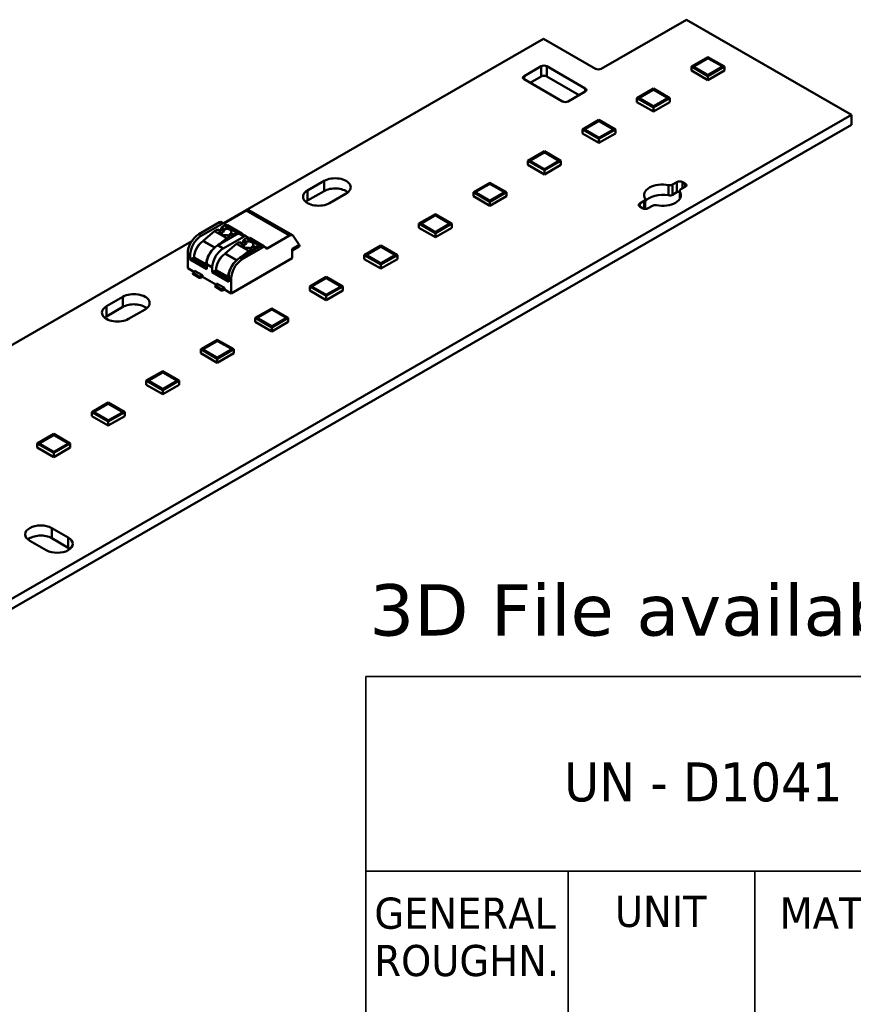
# Model space of a CAD drawing. Header units: millimetres. Extents: x 0 to 420, y 0 to 296.
# Tile 5 of 14: x 208 to 261, y 65 to 128. Entities that reach past the tile are written whole.
import ezdxf
from ezdxf.enums import TextEntityAlignment as Align

# ---------------------------------------------------------------- set-up
doc = ezdxf.new("R2010")
doc.units = ezdxf.units.MM
doc.layers.get('0').update_dxf_attribs({"lineweight": 25})
for name, color, linetype, lineweight in [('Sketch Geometry(ISO)', 7, 'Continuous', 50), ('Symbols(ISO)', 7, 'Continuous', 25), ('Visible Edges(ISO)', 7, 'Continuous', 50), ('Visible Tangent Edges(ISO)', 7, 'Continuous', 50)]:
    doc.layers.add(name, color=color, linetype=linetype, lineweight=lineweight)
doc.styles.add('LG.Philips.Title', font='verdana.ttf', dxfattribs={"width": 0.9})
doc.styles.add('Philips-tekst', font='verdana.ttf')
doc.styles.add('Text Style43', font='verdana.ttf', dxfattribs={"width": 0.9})
doc.styles.add('Text Style45', font='verdana.ttf', dxfattribs={"width": 0.9})
doc.styles.add('Text Style46', font='verdana.ttf', dxfattribs={"width": 0.9})
doc.styles.add('Text Style49', font='verdana.ttf', dxfattribs={"width": 0.9})
doc.styles.add('Text Style50', font='verdana.ttf', dxfattribs={"width": 0.9})

# ---------------------------------------------------------------- blocks, each defined once
blk = doc.blocks.new('Title Blocks Philips Lighting Electronics')
at = {"layer": 'Sketch Geometry(ISO)', "color": 7, "linetype": 'Continuous', "lineweight": 35}
for p, q in [((20, 86), (200, 86)), ((20, 86), (20, 10)), ((20, 73.5), (200, 73.5)), ((33, 39.5), (33, 73.5)), ((45, 73.5), (45, 32.505))]:
    blk.add_line(p, q, dxfattribs=at)
at = {"layer": 'Symbols(ISO)', "color": 7, "attachment_point": 7, "style": 'LG.Philips.Title'}
for s, insert, char_height in [('\\fVerdana|b0|i0;\\H2.5000;UN - D1041', (32.738, 77.929), 2.5), ('\\fVerdana|b0|i0;\\H2.0000;GENERAL', (20.549, 69.758), 2), ('\\fVerdana|b0|i0;\\H2.0000;UNIT', (36.006, 69.873), 2), ('\\fVerdana|b0|i0;\\H2.0000;MATERIAL', (46.582, 69.807), 2), ('\\fVerdana|b0|i0;\\H2.0000;ROUGHN.', (20.549, 66.717), 2)]:
    blk.add_mtext(s, dxfattribs=dict(at, insert=insert, char_height=char_height))
at = {"layer": 'Symbols(ISO)', "color": 7, "style": 'Text Style43', "width": 0.9}
for tag, p in [('<F3_ASSEMBLY_REFERENCE_ITEM_2>', (170.5, 83.886)), ('<F3_ASSEMBLY_REFERENCE_CODE_2>', (194.414, 83.851)), ('<F3_ASSEMBLY_REFERENCE_ITEM_1>', (170.465, 79.685)), ('<F3_ASSEMBLY_REFERENCE_CODE_1>', (194.42, 79.623)), ('<F3_ROUGHNESS>', (26.507, 64.469)), ('<F3_PATTERN_NO>', (175.629, 63.291)), ('<F3_REVISION_DATE_2>', (188.969, 31.988)), ('<F3_REVISION_DATE_3>', (188.969, 27.666)), ('<F3_REVISION_DATE_4>', (188.831, 23.893)), ('<F3_CAD_INDICATION>', (24.053, 11.938))]:
    blk.add_attdef(tag, text='', height=2, dxfattribs=at).set_placement(p, align=Align.MIDDLE_CENTER)
at = {"layer": 'Symbols(ISO)', "color": 7, "width": 0.9}
for tag, p, height, style in [('<F3_ANGLE_TOLERANCE_UP>_001', (113.753, 75.807), 2, 'Text Style43'), ('<F3_SCALE>_001', (24.443, 47.114), 2, 'Text Style43'), ('<F3_REVISION_DATE_1>_001', (181.547, 35.789), 2, 'Text Style43'), ('DESCRIPTION_001', (46.901, 30.187), 3.5, 'Text Style50'), ('STOCK_NUMBER_001', (134.641, 29.218), 3, 'Text Style45'), ('DESIGNER_001', (29.683, 19.073), 2, 'Text Style43'), ('Number_of_sheets_001', (116.295, 18.982), 2, 'Text Style43'), ('<F3_TITLE_BLOCK_TYPE>_001', (134.135, 18.954), 2, 'Text Style43'), ('Sheet_number_001', (149.986, 18.95), 2, 'Text Style43'), ('<F3_LANGUAGE_NO>_001', (167.83, 19.029), 2, 'Text Style43'), ('<COST_CENTER>_001', (179.21, 18.997), 2, 'Text Style43'), ('Sheet_Size_001', (193.054, 18.755), 2.5, 'Text Style46'), ('<F3_PROGRAM>_001', (92.389, 14.984), 2, 'Text Style43'), ('CREATION_DATE_001', (65.796, 10.977), 2, 'Text Style43')]:
    blk.add_attdef(tag, p, '', height=height, dxfattribs=dict(at, style=style))
at = {"layer": 'Symbols(ISO)', "color": 7, "style": 'Text Style43', "width": 0.9}
for tag, p in [('<F3_LINEAR_TOLERANCE_UP>', (82.338, 76.725)), ('<F3_SUPERSEEDS>', (71.006, 20.009)), ('<F3_DATA_FORMAT>', (35.878, 15.975)), ('<F3_PLATFORM>', (150.912, 15.974)), ('<F3_CHECK_NAME>', (51.653, 11.996))]:
    blk.add_attdef(tag, text='', height=2, dxfattribs=at).set_placement(p, align=Align.MIDDLE_LEFT)
at = {"layer": 'Symbols(ISO)', "color": 7, "width": 0.9}
for tag, height, style, p in [('<F3_MATERIAL_DESCRIPTION_LINE_1>', 2, 'Text Style43', (50.916, 68.188)), ('<F3_MATERIAL_DESCRIPTION_LINE_2>', 2, 'Text Style43', (50.975, 64.518)), ('<F3_TREATMENT_DESCRIPTION_LINE_1>', 2, 'Text Style43', (51.181, 50.77)), ('<F3_TREATMENT_DESCRIPTION_LINE_2>', 2, 'Text Style43', (51.238, 46.96)), ('<F3_PRODUCT_DESCRIPTION_LINE_2>', 3.505, 'Text Style49', (47.47, 27.853))]:
    blk.add_attdef(tag, text='', height=height, dxfattribs=dict(at, style=style)).set_placement(p, align=Align.TOP_LEFT)

msp = doc.modelspace()

# ---------------------------------------------------------------- linework, layer by layer
at = {"layer": 'Visible Edges(ISO)'}
for p, q in [((245.122, 125.024), (250.602, 128.18)), ((250.602, 128.18), (261.209, 122.072)), ((220.846, 115.116), (241.41, 126.958)), ((241.41, 126.958), (244.768, 125.024)), ((251.981, 125.778), (250.92, 125.167)), ((251.097, 125.208), (251.91, 125.676)), ((251.916, 125.673), (251.103, 125.204)), ((253.041, 125.167), (251.981, 125.778)), ((252.856, 125.206), (252.045, 125.673)), ((252.052, 125.676), (252.865, 125.208)), ((240.172, 124.555), (241.268, 125.187)), ((241.622, 125.187), (244.097, 123.761)), ((250.92, 125.167), (251.981, 124.556)), ((250.92, 124.906), (250.92, 125.167)), ((250.92, 124.906), (251.981, 124.295)), ((251.076, 125.144), (251.076, 125.167)), ((251.91, 124.658), (251.097, 125.127)), ((251.103, 125.13), (251.916, 124.662)), ((251.981, 124.556), (253.041, 125.167)), ((251.981, 124.295), (253.041, 124.906)), ((252.045, 124.662), (252.856, 125.129)), ((252.865, 125.127), (252.052, 124.658)), ((252.865, 125.208), (252.856, 125.124)), ((252.856, 125.129), (252.856, 125.206)), ((252.856, 125.121), (252.856, 125.129)), ((252.865, 125.208), (252.865, 125.127)), ((253.041, 124.906), (253.041, 125.167)), ((242.647, 122.927), (240.172, 124.352)), ((241.268, 124.533), (240.563, 124.127)), ((243.706, 123.333), (241.622, 124.533)), ((251.981, 124.295), (251.981, 124.556)), ((244.097, 123.558), (243.001, 122.927)), ((248.478, 123.761), (247.417, 123.15)), ((247.594, 123.191), (248.407, 123.659)), ((248.414, 123.656), (247.6, 123.187)), ((249.539, 123.15), (248.478, 123.761)), ((249.353, 123.189), (248.543, 123.656)), ((248.549, 123.659), (249.362, 123.191)), ((247.417, 123.15), (248.478, 122.539)), ((247.417, 122.889), (247.417, 123.15)), ((247.417, 122.889), (248.478, 122.278)), ((247.574, 123.127), (247.574, 123.15)), ((248.407, 122.641), (247.594, 123.109)), ((247.6, 123.113), (248.414, 122.645)), ((248.478, 122.539), (249.539, 123.15)), ((248.478, 122.278), (249.539, 122.889)), ((248.543, 122.645), (249.353, 123.111)), ((249.362, 123.109), (248.549, 122.641)), ((249.362, 123.191), (249.353, 123.107)), ((249.353, 123.111), (249.353, 123.189)), ((249.353, 123.104), (249.353, 123.111)), ((249.362, 123.191), (249.362, 123.109)), ((249.539, 122.889), (249.539, 123.15)), ((261.209, 122.072), (166.562, 67.568)), ((248.478, 122.278), (248.478, 122.539)), ((261.209, 122.072), (261.209, 121.418)), ((261.209, 121.418), (166.562, 66.914)), ((244.975, 121.744), (243.915, 121.133)), ((244.091, 121.174), (244.905, 121.642)), ((244.911, 121.638), (244.098, 121.17)), ((246.036, 121.133), (244.975, 121.744)), ((245.85, 121.172), (245.04, 121.638)), ((245.046, 121.642), (245.859, 121.174)), ((243.915, 121.133), (244.975, 120.522)), ((243.915, 120.871), (243.915, 121.133)), ((243.915, 120.871), (244.975, 120.261)), ((244.071, 121.109), (244.071, 121.133)), ((244.905, 120.624), (244.091, 121.092)), ((244.098, 121.096), (244.911, 120.628)), ((244.975, 120.522), (246.036, 121.133)), ((244.975, 120.261), (246.036, 120.871)), ((245.04, 120.628), (245.85, 121.094)), ((245.859, 121.092), (245.046, 120.624)), ((245.859, 121.174), (245.85, 121.09)), ((245.85, 121.094), (245.85, 121.172)), ((245.85, 121.087), (245.85, 121.094)), ((245.859, 121.174), (245.859, 121.092)), ((246.036, 120.871), (246.036, 121.133)), ((244.975, 120.261), (244.975, 120.522)), ((241.472, 119.727), (240.412, 119.116)), ((240.589, 119.157), (241.402, 119.625)), ((241.408, 119.621), (240.595, 119.153)), ((242.533, 119.116), (241.472, 119.727)), ((242.348, 119.155), (241.537, 119.621)), ((241.543, 119.625), (242.356, 119.157)), ((240.412, 119.116), (241.472, 118.505)), ((240.412, 118.854), (240.412, 119.116)), ((240.568, 119.092), (240.568, 119.116)), ((241.402, 118.607), (240.589, 119.075)), ((240.595, 119.079), (241.408, 118.61)), ((241.472, 118.505), (242.533, 119.116)), ((241.537, 118.61), (242.348, 119.077)), ((242.356, 119.075), (241.543, 118.607)), ((242.356, 119.157), (242.348, 119.073)), ((242.348, 119.077), (242.348, 119.155)), ((242.348, 119.07), (242.348, 119.077)), ((242.356, 119.157), (242.356, 119.075)), ((242.533, 118.854), (242.533, 119.116)), ((240.412, 118.854), (241.472, 118.243)), ((241.472, 118.243), (242.533, 118.854)), ((241.472, 118.243), (241.472, 118.505)), ((226.26, 117.216), (227.321, 117.827)), ((237.97, 117.71), (236.909, 117.099)), ((239.03, 117.099), (237.97, 117.71)), ((249.714, 117.59), (249.992, 117.75)), ((250.346, 117.75), (250.522, 117.648)), ((227.321, 117.173), (226.26, 116.562)), ((228.735, 117.012), (227.674, 116.401)), ((236.909, 117.099), (237.97, 116.488)), ((236.909, 116.837), (236.909, 117.099)), ((237.065, 117.075), (237.065, 117.099)), ((237.086, 117.139), (237.899, 117.608)), ((237.899, 116.59), (237.086, 117.058)), ((237.905, 117.604), (237.092, 117.136)), ((237.092, 117.062), (237.905, 116.593)), ((237.97, 116.488), (239.03, 117.099)), ((238.845, 117.137), (238.034, 117.604)), ((238.034, 116.593), (238.845, 117.06)), ((238.04, 117.608), (238.854, 117.139)), ((238.854, 117.058), (238.04, 116.59)), ((238.854, 117.139), (238.845, 117.056)), ((238.845, 117.06), (238.845, 117.137)), ((238.845, 117.053), (238.845, 117.06)), ((238.854, 117.139), (238.854, 117.058)), ((239.03, 116.837), (239.03, 117.099)), ((249.992, 117.096), (249.714, 116.936)), ((250.171, 117.183), (250.171, 116.663)), ((250.522, 117.445), (250.245, 117.285)), ((236.909, 116.837), (237.97, 116.226)), ((237.97, 116.226), (239.03, 116.837)), ((237.97, 116.226), (237.97, 116.488)), ((247.606, 116.376), (247.884, 116.536)), ((247.957, 116.638), (247.957, 116.028)), ((222.307, 115.923), (220.876, 115.099)), ((222.494, 115.941), (225.287, 114.333)), ((247.782, 116.071), (247.606, 116.172)), ((248.414, 116.231), (248.136, 116.071)), ((220.608, 115.169), (219.267, 114.397)), ((220.733, 115.182), (220.892, 115.09)), ((234.467, 115.692), (233.406, 115.082)), ((233.583, 115.122), (234.396, 115.591)), ((234.402, 115.587), (233.589, 115.119)), ((235.528, 115.082), (234.467, 115.692)), ((235.342, 115.12), (234.531, 115.587)), ((234.538, 115.591), (235.351, 115.122)), ((235.351, 115.122), (235.342, 115.039)), ((235.342, 115.043), (235.342, 115.12)), ((235.351, 115.122), (235.351, 115.041)), ((219.426, 114.305), (220.767, 115.078)), ((220.287, 114.598), (219.559, 113.974)), ((220.48, 114.698), (220.287, 114.598)), ((220.287, 114.598), (221.064, 114.15)), ((220.48, 114.698), (220.64, 114.606)), ((221.828, 114.467), (220.486, 113.695)), ((220.699, 114.719), (220.577, 114.642)), ((220.726, 114.839), (220.699, 114.719)), ((220.699, 114.719), (220.922, 114.591)), ((220.906, 114.954), (220.726, 114.839)), ((220.726, 114.839), (220.891, 114.744)), ((220.92, 115.064), (220.961, 115.005)), ((220.96, 114.961), (221.738, 114.513)), ((221.123, 114.976), (222.042, 114.447)), ((221.34, 114.486), (221.504, 114.391)), ((221.504, 114.391), (221.684, 114.506)), ((221.758, 114.471), (221.76, 114.428)), ((221.952, 114.479), (222.306, 114.276)), ((233.406, 115.082), (234.467, 114.471)), ((233.406, 114.82), (233.406, 115.082)), ((233.406, 114.82), (234.467, 114.209)), ((233.562, 115.058), (233.562, 115.082)), ((234.396, 114.573), (233.583, 115.041)), ((233.589, 115.044), (234.402, 114.576)), ((234.467, 114.471), (235.528, 115.082)), ((234.467, 114.209), (235.528, 114.82)), ((234.467, 114.209), (234.467, 114.471)), ((234.531, 114.576), (235.342, 115.043)), ((235.351, 115.041), (234.538, 114.573)), ((235.342, 115.036), (235.342, 115.043)), ((235.528, 114.82), (235.528, 115.082)), ((179.295, 91.188), (218.813, 113.945)), ((220.627, 113.776), (221.064, 114.15)), ((220.84, 113.491), (222.181, 114.263)), ((221.064, 114.15), (221.258, 114.25)), ((221.098, 114.342), (221.258, 114.25)), ((221.254, 114.4), (221.477, 114.271)), ((221.258, 114.25), (221.299, 114.162)), ((221.368, 114.202), (221.477, 114.271)), ((221.477, 114.271), (221.504, 114.391)), ((221.894, 113.883), (221.701, 113.784)), ((221.894, 113.883), (222.055, 113.791)), ((222.113, 113.905), (221.991, 113.827)), ((222.141, 114.025), (222.113, 113.905)), ((222.113, 113.905), (222.336, 113.776)), ((222.32, 114.139), (222.141, 114.025)), ((222.141, 114.025), (222.305, 113.93)), ((222.334, 114.249), (222.375, 114.191)), ((222.374, 114.146), (223.152, 113.698)), ((222.537, 114.162), (223.456, 113.633)), ((223.656, 113.483), (225.1, 114.315)), ((225.33, 114.294), (225.728, 113.726)), ((221.701, 113.784), (220.973, 113.16)), ((221.701, 113.784), (222.479, 113.336)), ((223.242, 113.653), (221.901, 112.88)), ((222.042, 112.961), (222.479, 113.336)), ((222.06, 112.789), (223.401, 113.561)), ((222.479, 113.336), (222.672, 113.435)), ((222.512, 113.528), (222.672, 113.435)), ((222.668, 113.586), (222.891, 113.457)), ((222.672, 113.435), (222.713, 113.348)), ((222.754, 113.672), (222.919, 113.577)), ((222.783, 113.388), (222.891, 113.457)), ((222.891, 113.457), (222.919, 113.577)), ((222.919, 113.577), (223.098, 113.691)), ((223.173, 113.657), (223.175, 113.614)), ((223.367, 113.665), (223.526, 113.573)), ((223.554, 113.547), (223.595, 113.489)), ((225.277, 113.466), (225.728, 113.726)), ((225.671, 113.592), (225.277, 113.365)), ((225.277, 113.466), (225.277, 112.863)), ((225.312, 113.372), (225.277, 113.351)), ((225.324, 113.393), (225.312, 113.372)), ((230.964, 113.675), (229.903, 113.065)), ((230.08, 113.105), (230.893, 113.573)), ((230.9, 113.57), (230.086, 113.102)), ((232.025, 113.065), (230.964, 113.675)), ((231.839, 113.103), (231.029, 113.57)), ((231.035, 113.573), (231.848, 113.105)), ((218.56, 113.172), (218.56, 112.212)), ((218.719, 112.774), (218.719, 113.081)), ((218.966, 112.917), (218.719, 112.774)), ((219.779, 112.163), (218.719, 112.774)), ((218.966, 112.917), (218.966, 112.835)), ((225.277, 112.863), (221.353, 110.603)), ((229.903, 113.065), (230.964, 112.454)), ((229.903, 112.803), (229.903, 113.065)), ((229.903, 112.803), (230.964, 112.192)), ((230.06, 113.041), (230.06, 113.065)), ((230.893, 112.556), (230.08, 113.024)), ((230.086, 113.027), (230.9, 112.559)), ((230.964, 112.454), (232.025, 113.065)), ((230.964, 112.192), (232.025, 112.803)), ((231.029, 112.559), (231.839, 113.026)), ((231.848, 113.024), (231.035, 112.556)), ((231.848, 113.105), (231.839, 113.021)), ((231.839, 113.026), (231.839, 113.103)), ((231.839, 113.019), (231.839, 113.026)), ((231.848, 113.105), (231.848, 113.024)), ((232.025, 112.803), (232.025, 113.065)), ((218.56, 112.212), (218.984, 111.967)), ((219.072, 112.018), (218.895, 111.917)), ((219.001, 112.059), (219.496, 111.774)), ((219.001, 111.978), (219.001, 112.059)), ((219.779, 112.326), (219.673, 112.265)), ((219.744, 112.387), (219.744, 112.469)), ((219.779, 112.47), (219.779, 112.163)), ((220.133, 111.96), (220.133, 112.266)), ((220.38, 112.102), (220.133, 111.96)), ((221.193, 111.349), (220.133, 111.96)), ((220.38, 112.103), (220.38, 112.021)), ((230.964, 112.192), (230.964, 112.454)), ((218.895, 111.917), (218.895, 111.855)), ((219.32, 111.672), (218.895, 111.917)), ((218.895, 111.855), (218.948, 111.825)), ((218.895, 111.855), (219.32, 111.611)), ((218.948, 111.825), (219.373, 111.58)), ((219.32, 111.672), (219.496, 111.774)), ((219.32, 111.611), (219.32, 111.672)), ((219.373, 111.58), (219.32, 111.611)), ((219.514, 111.662), (219.373, 111.58)), ((219.496, 111.774), (219.496, 111.672)), ((219.496, 111.672), (220.398, 111.153)), ((221.193, 111.512), (221.087, 111.451)), ((221.158, 111.573), (221.158, 111.655)), ((221.193, 111.655), (221.193, 111.349)), ((221.353, 110.603), (221.353, 111.564)), ((227.461, 111.658), (226.401, 111.047)), ((226.577, 111.088), (227.391, 111.556)), ((227.397, 111.553), (226.584, 111.085)), ((228.522, 111.047), (227.461, 111.658)), ((228.336, 111.086), (227.526, 111.553)), ((227.532, 111.556), (228.345, 111.088)), ((220.487, 111.204), (220.31, 111.102)), ((220.31, 111.102), (220.31, 111.041)), ((220.734, 110.858), (220.31, 111.102)), ((220.31, 111.041), (220.363, 111.01)), ((220.31, 111.041), (220.734, 110.797)), ((220.363, 111.01), (220.787, 110.766)), ((220.416, 111.245), (220.911, 110.96)), ((220.416, 111.163), (220.416, 111.245)), ((220.734, 110.858), (220.911, 110.96)), ((220.734, 110.797), (220.734, 110.858)), ((220.787, 110.766), (220.734, 110.797)), ((220.929, 110.847), (220.787, 110.766)), ((220.911, 110.96), (220.911, 110.858)), ((220.911, 110.858), (221.353, 110.603)), ((226.401, 111.047), (227.461, 110.437)), ((226.401, 110.786), (226.401, 111.047)), ((226.401, 110.786), (227.461, 110.175)), ((226.557, 111.024), (226.557, 111.047)), ((227.391, 110.538), (226.577, 111.007)), ((226.584, 111.01), (227.397, 110.542)), ((227.461, 110.437), (228.522, 111.047)), ((227.461, 110.175), (228.522, 110.786)), ((227.526, 110.542), (228.336, 111.009)), ((228.345, 111.007), (227.532, 110.538)), ((228.345, 111.088), (228.336, 111.004)), ((228.336, 111.009), (228.336, 111.086)), ((228.336, 111.002), (228.336, 111.009)), ((228.345, 111.088), (228.345, 111.007)), ((228.522, 110.786), (228.522, 111.047)), ((213.338, 109.774), (214.398, 110.385)), ((227.461, 110.175), (227.461, 110.437)), ((214.398, 109.731), (213.338, 109.12)), ((215.812, 109.571), (214.752, 108.96)), ((223.958, 109.641), (222.898, 109.03)), ((223.075, 109.071), (223.888, 109.539)), ((223.894, 109.536), (223.081, 109.067)), ((225.019, 109.03), (223.958, 109.641)), ((224.834, 109.069), (224.023, 109.536)), ((224.029, 109.539), (224.842, 109.071)), ((222.898, 109.03), (223.958, 108.419)), ((222.898, 108.769), (222.898, 109.03)), ((222.898, 108.769), (223.958, 108.158)), ((223.054, 109.007), (223.054, 109.03)), ((223.888, 108.521), (223.075, 108.99)), ((223.081, 108.993), (223.894, 108.525)), ((223.958, 108.419), (225.019, 109.03)), ((223.958, 108.158), (225.019, 108.769)), ((224.023, 108.525), (224.834, 108.992)), ((224.842, 108.99), (224.029, 108.521)), ((224.842, 109.071), (224.834, 108.987)), ((224.834, 108.992), (224.834, 109.069)), ((224.834, 108.984), (224.834, 108.992)), ((224.842, 109.071), (224.842, 108.99)), ((225.019, 108.769), (225.019, 109.03)), ((223.958, 108.158), (223.958, 108.419)), ((220.456, 107.624), (219.395, 107.013)), ((219.572, 107.054), (220.385, 107.522)), ((220.391, 107.519), (219.578, 107.05)), ((221.516, 107.013), (220.456, 107.624)), ((221.331, 107.052), (220.52, 107.519)), ((220.526, 107.522), (221.34, 107.054)), ((219.395, 107.013), (220.456, 106.402)), ((219.395, 106.752), (219.395, 107.013)), ((219.551, 106.99), (219.551, 107.013)), ((220.385, 106.504), (219.572, 106.972)), ((219.578, 106.976), (220.391, 106.508)), ((220.456, 106.402), (221.516, 107.013)), ((220.52, 106.508), (221.331, 106.974)), ((221.34, 106.972), (220.526, 106.504)), ((221.34, 107.054), (221.331, 106.97)), ((221.331, 106.974), (221.331, 107.052)), ((221.331, 106.967), (221.331, 106.974)), ((221.34, 107.054), (221.34, 106.972)), ((221.516, 106.752), (221.516, 107.013)), ((219.395, 106.752), (220.456, 106.141)), ((220.456, 106.141), (221.516, 106.752)), ((220.456, 106.141), (220.456, 106.402)), ((216.953, 105.607), (215.892, 104.996)), ((218.014, 104.996), (216.953, 105.607)), ((215.892, 104.996), (216.953, 104.385)), ((215.892, 104.734), (215.892, 104.996)), ((216.048, 104.972), (216.048, 104.996)), ((216.069, 105.037), (216.882, 105.505)), ((216.888, 105.501), (216.075, 105.033)), ((216.953, 104.385), (218.014, 104.996)), ((217.828, 105.035), (217.017, 105.501)), ((217.024, 105.505), (217.837, 105.037)), ((217.837, 105.037), (217.828, 104.953)), ((217.828, 104.957), (217.828, 105.035)), ((217.837, 105.037), (217.837, 104.955)), ((218.014, 104.734), (218.014, 104.996)), ((215.892, 104.734), (216.953, 104.124)), ((216.882, 104.487), (216.069, 104.955)), ((216.075, 104.959), (216.888, 104.491)), ((216.953, 104.124), (218.014, 104.734)), ((216.953, 104.124), (216.953, 104.385)), ((217.017, 104.491), (217.828, 104.957)), ((217.837, 104.955), (217.024, 104.487)), ((217.828, 104.95), (217.828, 104.957)), ((213.45, 103.59), (212.389, 102.979)), ((212.566, 103.02), (213.379, 103.488)), ((213.386, 103.484), (212.572, 103.016)), ((214.511, 102.979), (213.45, 103.59)), ((214.325, 103.018), (213.515, 103.484)), ((213.521, 103.488), (214.334, 103.02)), ((212.389, 102.979), (213.45, 102.368)), ((212.389, 102.717), (212.389, 102.979)), ((212.389, 102.717), (213.45, 102.106)), ((212.546, 102.955), (212.546, 102.979)), ((213.379, 102.47), (212.566, 102.938)), ((212.572, 102.942), (213.386, 102.473)), ((213.45, 102.368), (214.511, 102.979)), ((213.45, 102.106), (214.511, 102.717)), ((213.515, 102.473), (214.325, 102.94)), ((214.334, 102.938), (213.521, 102.47)), ((214.334, 103.02), (214.325, 102.936)), ((214.325, 102.94), (214.325, 103.018)), ((214.325, 102.933), (214.325, 102.94)), ((214.334, 103.02), (214.334, 102.938)), ((214.511, 102.717), (214.511, 102.979)), ((213.45, 102.106), (213.45, 102.368)), ((209.947, 101.573), (208.887, 100.962)), ((209.063, 101.002), (209.877, 101.471)), ((209.883, 101.467), (209.07, 100.999)), ((211.008, 100.962), (209.947, 101.573)), ((210.822, 101), (210.012, 101.467)), ((210.018, 101.471), (210.831, 101.002)), ((208.887, 100.962), (209.947, 100.351)), ((208.887, 100.7), (208.887, 100.962)), ((208.887, 100.7), (209.947, 100.089)), ((209.043, 100.938), (209.043, 100.962)), ((209.877, 100.453), (209.063, 100.921)), ((209.07, 100.925), (209.883, 100.456)), ((209.947, 100.351), (211.008, 100.962)), ((209.947, 100.089), (211.008, 100.7)), ((210.012, 100.456), (210.822, 100.923)), ((210.831, 100.921), (210.018, 100.453)), ((210.831, 101.002), (210.822, 100.919)), ((210.822, 100.923), (210.822, 101)), ((210.822, 100.916), (210.822, 100.923)), ((210.831, 101.002), (210.831, 100.921)), ((211.008, 100.7), (211.008, 100.962)), ((209.947, 100.089), (209.947, 100.351)), ((209.82, 95.533), (210.88, 94.922)), ((210.88, 94.268), (209.82, 94.879)), ((209.466, 94.107), (208.405, 94.718))]:
    msp.add_line(p, q, dxfattribs=at)
for centre, major_axis, ratio, start_param, end_param in [((241.445, 125.085), (-0.25, 0), 0.575862, 3.926991, 5.497787), ((251.981, 125.636), (0.1, 0), 0.575862, 0.785398, 2.356194), ((251.981, 125.636), (-0.0913, 0), 0.575862, 3.926991, 5.497787), ((241.445, 124.431), (0.25, 0), 0.575862, 0.785398, 2.356194), ((244.945, 125.126), (0.25, 0), 0.575862, 3.926991, 5.497787), ((251.168, 125.167), (-0.1, 0), 0.575862, 5.497787, 7.068583), ((251.168, 125.167), (-0.0913, 0), 0.575862, 5.497787, 7.068583), ((251.981, 124.699), (-0.1, 0), 0.575862, 0.785398, 2.356194), ((251.981, 124.699), (0.0913, 0), 0.575862, 3.926991, 5.497787), ((240.349, 124.454), (-0.25, 0), 0.575862, 5.497787, 7.068583), ((243.92, 123.66), (0.25, 0), 0.575862, 5.497787, 7.068583), ((248.478, 123.618), (0.1, 0), 0.575862, 0.785398, 2.356194), ((248.478, 123.618), (-0.0913, 0), 0.575862, 3.926991, 5.497787), ((242.824, 123.028), (0.25, 0), 0.575862, 3.926991, 5.497787), ((247.665, 123.15), (-0.1, 0), 0.575862, 5.497787, 7.068583), ((247.665, 123.15), (-0.0913, 0), 0.575862, 5.497787, 7.068583), ((248.478, 122.682), (-0.1, 0), 0.575862, 0.785398, 2.356194), ((248.478, 122.682), (0.0913, 0), 0.575862, 3.926991, 5.497787), ((244.975, 121.601), (0.1, 0), 0.575862, 0.785398, 2.356194), ((244.975, 121.601), (-0.0913, 0), 0.575862, 3.926991, 5.497787), ((244.162, 121.133), (-0.1, 0), 0.575862, 5.497787, 7.068583), ((244.162, 121.133), (-0.0913, 0), 0.575862, 5.497787, 7.068583), ((244.975, 120.665), (-0.1, 0), 0.575862, 0.785398, 2.356194), ((244.975, 120.665), (0.0913, 0), 0.575862, 3.926991, 5.497787), ((241.472, 119.584), (0.1, 0), 0.575862, 0.785398, 2.356194), ((241.472, 119.584), (-0.0913, 0), 0.575862, 3.926991, 5.497787), ((240.659, 119.116), (-0.1, 0), 0.575862, 5.497787, 7.068583), ((240.659, 119.116), (-0.0913, 0), 0.575862, 5.497787, 7.068583), ((241.472, 118.648), (-0.1, 0), 0.575862, 0.785398, 2.356194), ((241.472, 118.648), (0.0913, 0), 0.575862, 3.926991, 5.497787), ((228.028, 117.419), (1, 0), 0.575862, 5.497787, 8.63938), ((237.97, 117.567), (0.1, 0), 0.575862, 0.785398, 2.356194), ((249.064, 116.91), (-1.188, 0), 0.575862, 4.376788, 6.618787), ((250.169, 117.648), (0.25, 0), 0.575862, 0.785398, 2.356194), ((250.346, 117.547), (0.25, 0), 0.575862, 5.497787, 7.068583), ((226.967, 116.809), (-1, 0), 0.575862, 5.497787, 8.63938), ((228.028, 116.765), (-1, 0), 0.575862, 3.745517, 5.497787), ((237.156, 117.099), (-0.1, 0), 0.575862, 5.497787, 7.068583), ((237.156, 117.099), (-0.0913, 0), 0.575862, 5.497787, 7.068583), ((237.97, 117.567), (-0.0913, 0), 0.575862, 3.926991, 5.497787), ((249.064, 116.256), (-1.188, 0), 0.575862, 4.376788, 5.913574), ((249.064, 116.91), (1.187, 0), 0.575862, 4.376788, 6.618787), ((249.538, 117.692), (0.25, 0), 0.575862, 4.376788, 5.497787), ((250.169, 116.994), (-0.25, 0), 0.575862, 4.702585, 5.497787), ((250.421, 117.183), (-0.25, 0), 0.575862, 5.497787, 6.618787), ((226.967, 116.155), (-1, 0), 0.575862, 5.497787, 5.67926), ((237.97, 116.63), (-0.1, 0), 0.575862, 0.785398, 2.356194), ((237.97, 116.63), (0.0913, 0), 0.575862, 3.926991, 5.497787), ((247.782, 116.274), (-0.25, 0), 0.575862, 5.497787, 7.068583), ((247.707, 116.638), (0.25, 0), 0.575862, 5.497787, 6.618787), ((249.538, 117.038), (-0.25, 0), 0.575862, 1.235195, 2.356194), ((222.307, 115.616), (0.187, 0.325), 0.578093, 0, 0.783464), ((247.959, 116.172), (-0.25, 0), 0.575862, 0.785398, 2.356194), ((248.591, 116.129), (-0.25, 0), 0.575862, 4.376788, 5.497787), ((220.608, 114.965), (0.125, 0.217), 0.578093, 0, 0.783464), ((220.767, 114.873), (0.125, 0.217), 0.578093, 6.019452, 7.06665), ((233.654, 115.082), (-0.1, 0), 0.575862, 5.497787, 7.068583), ((233.654, 115.082), (-0.0913, 0), 0.575862, 5.497787, 7.068583), ((234.467, 115.55), (0.1, 0), 0.575862, 0.785398, 2.356194), ((234.467, 115.55), (-0.0913, 0), 0.575862, 3.926991, 5.497787), ((220.982, 114.532), (-0.36, 0.016), 0.544817, 5.980218, 8.206446), ((220.846, 114.524), (0.244, -0.229), 0.30713, 4.052572, 4.586705), ((220.999, 114.439), (-0.266, -0.012), 0.605328, 4.977966, 5.956807), ((220.995, 114.538), (0.36, 0.017), 0.605328, 5.965464, 8.116742), ((221.137, 114.71), (-0.072, 0.326), 0.721199, 1.306561, 1.780088), ((220.91, 114.874), (0.0499, 0.0867), 0.578093, 0, 0.835824), ((221.022, 115.082), (-0.0499, -0.0867), 0.578093, 6.019452, 6.45117), ((221.052, 114.936), (0.1, 0), 0.575862, 0.785398, 1.740715), ((221.137, 114.71), (0.072, -0.326), 0.721199, 0.194422, 0.667949), ((221.688, 114.426), (0.0499, 0.0867), 0.578093, 5.548213, 7.11901), ((221.828, 114.263), (0.125, 0.217), 0.578093, 0, 0.783464), ((234.467, 114.613), (-0.1, 0), 0.575862, 0.785398, 2.356194), ((234.467, 114.613), (0.0913, 0), 0.575862, 3.926991, 5.497787), ((219.267, 113.579), (-0.499, -0.867), 0.578093, 3.925057, 5.495853), ((219.426, 113.488), (0.499, 0.867), 0.578093, 0.783464, 2.354261), ((219.585, 113.273), (-0.437, -0.758), 0.578093, 3.987226, 5.495853), ((219.542, 114.044), (-0.0499, -0.0867), 0.578093, 0.845633, 1.02156), ((220.999, 114.439), (0.266, 0.012), 0.605328, 5.293521, 5.962647), ((221.971, 114.406), (0.1, 0), 0.575862, 0.081415, 0.785398), ((222.181, 114.059), (0.125, 0.217), 0.578093, 6.019452, 7.06665), ((222.409, 113.724), (0.36, 0.017), 0.605328, 5.965464, 8.116742), ((222.551, 113.895), (-0.072, 0.326), 0.721199, 1.306561, 1.780088), ((222.324, 114.06), (0.0499, 0.0867), 0.578093, 0, 0.835824), ((222.436, 114.267), (-0.0499, -0.0867), 0.578093, 6.019452, 6.45117), ((222.466, 114.121), (0.1, 0), 0.575862, 0.785398, 1.740715), ((225.1, 114.008), (0.187, 0.325), 0.578093, 6.019452, 7.06665), ((219.443, 113.338), (0.312, 0.542), 0.578093, 1.180836, 2.067982), ((220.363, 112.826), (0.437, 0.758), 0.578093, 1.362887, 2.354261), ((220.486, 112.877), (-0.499, -0.867), 0.578093, 3.925057, 5.495853), ((220.84, 112.673), (0.499, 0.867), 0.578093, 0.783464, 2.354261), ((222.396, 113.717), (-0.36, 0.016), 0.544817, 5.980218, 8.206446), ((222.26, 113.71), (0.244, -0.229), 0.30713, 4.052572, 4.586705), ((222.413, 113.625), (-0.266, -0.012), 0.605328, 4.977966, 5.956807), ((222.413, 113.625), (0.266, 0.012), 0.605328, 5.293521, 5.962647), ((222.551, 113.895), (0.072, -0.326), 0.721199, 0.194422, 0.667949), ((223.102, 113.612), (0.0499, 0.0867), 0.578093, 5.548213, 7.11901), ((223.242, 113.448), (0.125, 0.217), 0.578093, 0, 0.783464), ((223.401, 113.357), (0.125, 0.217), 0.578093, 6.019452, 7.06665), ((223.386, 113.592), (0.1, 0), 0.575862, 0.081415, 0.785398), ((223.656, 113.565), (-0.0499, -0.0867), 0.578093, 6.019452, 7.06665), ((224.838, 114.382), (0.883, -0.757), 0.219744, 0.123571, 0.323544), ((230.964, 113.533), (0.1, 0), 0.575862, 0.785398, 2.356194), ((230.964, 113.533), (-0.0913, 0), 0.575862, 3.926991, 5.497787), ((218.895, 112.795), (-0.0499, -0.0867), 0.578093, 0.783464, 2.354261), ((220.999, 112.459), (-0.437, -0.758), 0.578093, 3.987226, 5.495853), ((220.858, 112.524), (0.312, 0.542), 0.578093, 1.180836, 2.067982), ((220.956, 113.23), (-0.0499, -0.0867), 0.578093, 0.845633, 1.02156), ((221.901, 112.063), (-0.499, -0.867), 0.578093, 3.925057, 5.495853), ((222.06, 111.971), (0.499, 0.867), 0.578093, 0.783464, 2.354261), ((230.151, 113.065), (-0.1, 0), 0.575862, 5.497787, 7.068583), ((230.151, 113.065), (-0.0913, 0), 0.575862, 5.497787, 7.068583), ((219.673, 112.347), (0.0499, 0.0867), 0.578093, 3.925057, 5.495853), ((220.31, 111.98), (-0.0499, -0.0867), 0.578093, 0.783464, 2.354261), ((221.777, 112.011), (0.437, 0.758), 0.578093, 1.362887, 2.354261), ((230.964, 112.596), (-0.1, 0), 0.575862, 0.785398, 2.356194), ((230.964, 112.596), (0.0913, 0), 0.575862, 3.926991, 5.497787), ((221.087, 111.532), (0.0499, 0.0867), 0.578093, 3.925057, 5.495853), ((227.461, 111.516), (0.1, 0), 0.575862, 0.785398, 2.356194), ((227.461, 111.516), (-0.0913, 0), 0.575862, 3.926991, 5.497787), ((226.648, 111.047), (-0.1, 0), 0.575862, 5.497787, 7.068583), ((226.648, 111.047), (-0.0913, 0), 0.575862, 5.497787, 7.068583), ((215.105, 109.978), (1, 0), 0.575862, 5.497787, 8.63938), ((227.461, 110.579), (-0.1, 0), 0.575862, 0.785398, 2.356194), ((227.461, 110.579), (0.0913, 0), 0.575862, 3.926991, 5.497787), ((214.045, 109.367), (-1, 0), 0.575862, 5.497787, 8.63938), ((215.105, 109.324), (-1, 0), 0.575862, 3.745517, 5.497787), ((223.958, 109.499), (0.1, 0), 0.575862, 0.785398, 2.356194), ((223.958, 109.499), (-0.0913, 0), 0.575862, 3.926991, 5.497787), ((214.045, 108.713), (-1, 0), 0.575862, 5.497787, 5.67926), ((223.145, 109.03), (-0.1, 0), 0.575862, 5.497787, 7.068583), ((223.145, 109.03), (-0.0913, 0), 0.575862, 5.497787, 7.068583), ((223.958, 108.562), (-0.1, 0), 0.575862, 0.785398, 2.356194), ((223.958, 108.562), (0.0913, 0), 0.575862, 3.926991, 5.497787), ((220.456, 107.481), (0.1, 0), 0.575862, 0.785398, 2.356194), ((220.456, 107.481), (-0.0913, 0), 0.575862, 3.926991, 5.497787), ((219.643, 107.013), (-0.1, 0), 0.575862, 5.497787, 7.068583), ((219.643, 107.013), (-0.0913, 0), 0.575862, 5.497787, 7.068583), ((220.456, 106.545), (-0.1, 0), 0.575862, 0.785398, 2.356194), ((220.456, 106.545), (0.0913, 0), 0.575862, 3.926991, 5.497787), ((216.14, 104.996), (-0.1, 0), 0.575862, 5.497787, 7.068583), ((216.14, 104.996), (-0.0913, 0), 0.575862, 5.497787, 7.068583), ((216.953, 105.464), (0.1, 0), 0.575862, 0.785398, 2.356194), ((216.953, 105.464), (-0.0913, 0), 0.575862, 3.926991, 5.497787), ((216.953, 104.528), (-0.1, 0), 0.575862, 0.785398, 2.356194), ((216.953, 104.528), (0.0913, 0), 0.575862, 3.926991, 5.497787), ((213.45, 103.447), (0.1, 0), 0.575862, 0.785398, 2.356194), ((213.45, 103.447), (-0.0913, 0), 0.575862, 3.926991, 5.497787), ((212.637, 102.979), (-0.1, 0), 0.575862, 5.497787, 7.068583), ((212.637, 102.979), (-0.0913, 0), 0.575862, 5.497787, 7.068583), ((213.45, 102.511), (-0.1, 0), 0.575862, 0.785398, 2.356194), ((213.45, 102.511), (0.0913, 0), 0.575862, 3.926991, 5.497787), ((209.947, 101.43), (0.1, 0), 0.575862, 0.785398, 2.356194), ((209.947, 101.43), (-0.0913, 0), 0.575862, 3.926991, 5.497787), ((209.134, 100.962), (-0.1, 0), 0.575862, 5.497787, 7.068583), ((209.134, 100.962), (-0.0913, 0), 0.575862, 5.497787, 7.068583), ((209.947, 100.493), (-0.1, 0), 0.575862, 0.785398, 2.356194), ((209.947, 100.493), (0.0913, 0), 0.575862, 3.926991, 5.497787), ((209.113, 95.125), (-1, 0), 0.575862, 3.926991, 7.068583), ((209.113, 94.471), (-1, 0), 0.575862, 3.926991, 5.67926), ((210.173, 94.515), (1, 0), 0.575862, 3.926991, 7.068583), ((210.173, 93.861), (-1, 0), 0.575862, 3.745517, 3.926991)]:
    msp.add_ellipse(centre, major_axis=major_axis, ratio=ratio, start_param=start_param, end_param=end_param, dxfattribs=at)
for points, knots in [([(220.981, 114.991), (220.983, 114.991), (220.985, 114.991), (220.993, 114.99), (220.999, 114.99), (221.014, 114.99), (221.023, 114.991), (221.032, 114.992), (221.034, 114.992), (221.035, 114.992)], [0.01830053, 0.01830053, 0.01830053, 0.01830053, 0.02016263, 0.02016263, 0.02500078, 0.02500078, 0.02983893, 0.02983893, 0.03080299, 0.03080299, 0.03080299, 0.03080299]), ([(222.396, 114.177), (222.397, 114.176), (222.4, 114.176), (222.407, 114.175), (222.414, 114.175), (222.429, 114.176), (222.437, 114.177), (222.446, 114.178), (222.448, 114.178), (222.449, 114.178)], [0.01830053, 0.01830053, 0.01830053, 0.01830053, 0.02016263, 0.02016263, 0.02500078, 0.02500078, 0.02983893, 0.02983893, 0.03080299, 0.03080299, 0.03080299, 0.03080299]), ([(225.735, 113.654), (225.734, 113.652), (225.733, 113.65), (225.725, 113.632), (225.702, 113.611), (225.671, 113.592)], [0.07827856, 0.07827856, 0.07827856, 0.07827856, 0.08376967, 0.08376967, 0.12136864, 0.12136864, 0.12136864, 0.12136864])]:
    msp.add_open_spline(points, degree=3, knots=knots, dxfattribs=at)
at = {"layer": 'Visible Tangent Edges(ISO)'}
for p, q in [((251.91, 125.676), (251.911, 125.669)), ((252.052, 125.676), (252.051, 125.669)), ((241.268, 125.187), (241.268, 124.533)), ((241.622, 124.533), (241.622, 125.187)), ((251.097, 125.208), (251.097, 125.201)), ((251.103, 125.123), (251.103, 125.13)), ((251.916, 124.655), (251.916, 124.662)), ((252.045, 124.655), (252.045, 124.662)), ((240.172, 124.352), (240.172, 124.555)), ((244.097, 123.761), (244.097, 123.558)), ((248.407, 123.659), (248.408, 123.652)), ((248.549, 123.659), (248.548, 123.652)), ((247.594, 123.191), (247.595, 123.184)), ((247.6, 123.106), (247.6, 123.113)), ((248.414, 122.638), (248.414, 122.645)), ((248.543, 122.638), (248.543, 122.645)), ((244.905, 121.642), (244.905, 121.635)), ((245.046, 121.642), (245.045, 121.635)), ((244.091, 121.174), (244.092, 121.167)), ((244.098, 121.089), (244.098, 121.096)), ((244.911, 120.621), (244.911, 120.628)), ((245.04, 120.621), (245.04, 120.628)), ((241.402, 119.625), (241.402, 119.618)), ((241.543, 119.625), (241.543, 119.618)), ((240.589, 119.157), (240.589, 119.149)), ((240.595, 119.072), (240.595, 119.079)), ((241.408, 118.604), (241.408, 118.61)), ((241.537, 118.604), (241.537, 118.61)), ((227.321, 117.827), (227.321, 117.173)), ((249.992, 117.75), (249.992, 117.096)), ((250.346, 117.75), (250.346, 117.343)), ((250.522, 117.648), (250.522, 117.445)), ((226.26, 117.216), (226.26, 116.562)), ((237.086, 117.139), (237.086, 117.132)), ((237.092, 117.054), (237.092, 117.062)), ((237.899, 117.608), (237.899, 117.601)), ((238.04, 117.608), (238.04, 117.601)), ((249.455, 117.556), (249.455, 116.902)), ((249.714, 117.59), (249.714, 116.936)), ((250.185, 117.136), (250.185, 116.685)), ((237.905, 116.586), (237.905, 116.593)), ((238.034, 116.586), (238.034, 116.593)), ((247.606, 116.376), (247.606, 116.172)), ((247.884, 116.536), (247.884, 116.035)), ((222.307, 115.923), (225.1, 114.315)), ((220.608, 115.169), (220.767, 115.078)), ((233.583, 115.122), (233.583, 115.115)), ((234.396, 115.591), (234.397, 115.584)), ((234.538, 115.591), (234.537, 115.584)), ((220.906, 114.954), (221.684, 114.506)), ((220.926, 115.055), (221.035, 114.992)), ((220.981, 114.948), (220.981, 114.991)), ((221.123, 114.867), (221.123, 114.976)), ((221.828, 114.467), (222.181, 114.263)), ((233.589, 115.037), (233.589, 115.044)), ((234.402, 114.569), (234.402, 114.576)), ((234.531, 114.569), (234.531, 114.576)), ((219.267, 114.397), (219.426, 114.305)), ((219.546, 113.965), (220.282, 113.542)), ((219.559, 113.974), (220.293, 113.552)), ((222.042, 114.428), (222.042, 114.447)), ((222.32, 114.139), (223.098, 113.691)), ((222.34, 114.241), (222.449, 114.178)), ((222.396, 114.134), (222.396, 114.177)), ((222.537, 114.052), (222.537, 114.162)), ((220.486, 113.695), (220.84, 113.491)), ((223.242, 113.653), (223.401, 113.561)), ((223.456, 113.613), (223.456, 113.633)), ((223.56, 113.538), (223.656, 113.483)), ((230.893, 113.573), (230.894, 113.567)), ((231.035, 113.573), (231.034, 113.567)), ((218.56, 113.172), (218.719, 113.081)), ((219.673, 112.265), (218.895, 112.713)), ((218.966, 112.917), (219.744, 112.469)), ((218.966, 112.835), (219.744, 112.387)), ((220.961, 113.151), (221.696, 112.727)), ((220.973, 113.16), (221.707, 112.737)), ((221.901, 112.88), (222.06, 112.789)), ((230.08, 113.105), (230.081, 113.098)), ((230.086, 113.02), (230.086, 113.027)), ((219.779, 112.47), (220.133, 112.266)), ((220.38, 112.103), (221.158, 111.655)), ((220.38, 112.021), (221.158, 111.573)), ((230.9, 112.552), (230.9, 112.559)), ((231.029, 112.552), (231.029, 112.559)), ((221.087, 111.451), (220.31, 111.899)), ((221.193, 111.655), (221.353, 111.564)), ((227.391, 111.556), (227.391, 111.55)), ((227.532, 111.556), (227.531, 111.55)), ((226.577, 111.088), (226.578, 111.081)), ((226.584, 111.003), (226.584, 111.01)), ((214.398, 110.385), (214.398, 109.731)), ((227.397, 110.535), (227.397, 110.542)), ((227.526, 110.535), (227.526, 110.542)), ((213.338, 109.774), (213.338, 109.12)), ((223.888, 109.539), (223.888, 109.532)), ((224.029, 109.539), (224.029, 109.532)), ((223.075, 109.071), (223.075, 109.064)), ((223.081, 108.986), (223.081, 108.993)), ((223.894, 108.518), (223.894, 108.525)), ((224.023, 108.518), (224.023, 108.525)), ((220.385, 107.522), (220.385, 107.515)), ((220.526, 107.522), (220.526, 107.515)), ((219.572, 107.054), (219.572, 107.047)), ((219.578, 106.969), (219.578, 106.976)), ((220.391, 106.501), (220.391, 106.508)), ((220.52, 106.501), (220.52, 106.508)), ((216.069, 105.037), (216.07, 105.03)), ((216.882, 105.505), (216.883, 105.498)), ((217.024, 105.505), (217.023, 105.498)), ((216.075, 104.952), (216.075, 104.959)), ((216.888, 104.484), (216.888, 104.491)), ((217.017, 104.484), (217.017, 104.491)), ((213.379, 103.488), (213.38, 103.481)), ((213.521, 103.488), (213.52, 103.481)), ((212.566, 103.02), (212.567, 103.012)), ((212.572, 102.935), (212.572, 102.942)), ((213.386, 102.467), (213.386, 102.473)), ((213.515, 102.467), (213.515, 102.473)), ((209.877, 101.471), (209.877, 101.464)), ((210.018, 101.471), (210.018, 101.464)), ((209.063, 101.002), (209.064, 100.995)), ((209.07, 100.917), (209.07, 100.925)), ((209.883, 100.449), (209.883, 100.456)), ((210.012, 100.449), (210.012, 100.456)), ((209.82, 95.533), (209.82, 94.879)), ((210.88, 94.922), (210.88, 94.268))]:
    msp.add_line(p, q, dxfattribs=at)

# ---------------------------------------------------------------- block references
msp.add_blockref('Title Blocks Philips Lighting Electronics', (210, 0))

# ---------------------------------------------------------------- texts
at = {"layer": 'Symbols(ISO)', "color": 7, "insert": (230.231, 91.926), "char_height": 3.3, "width": 151.65184, "attachment_point": 1, "style": 'Philips-tekst'}
msp.add_mtext('{\\fVerdana|b0|i0;\\H3.3000;3D File available: Fortimo LED Line 1ft HF 1R HV5 2021-07-19.stp}', dxfattribs=at)

doc.saveas('drawing.dxf')
